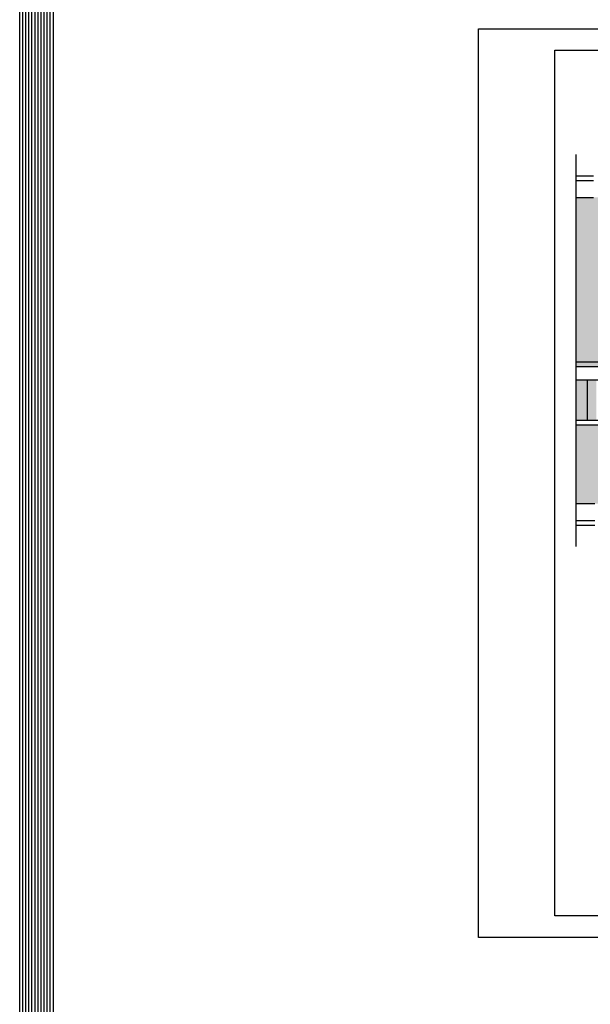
# Model space of a CAD drawing. Header units: millimetres. Extents: x 31969 to 285678, y -69766 to -1123.
# Tile 72 of 176: x 138394 to 140259, y -12242 to -9023. Entities that reach past the tile are written whole.
import ezdxf
from ezdxf.lldxf.tags import DXFTag

# ---------------------------------------------------------------- set-up
doc = ezdxf.new("R2010")
doc.units = ezdxf.units.MM
for name, color, linetype in [('a-izolacja 1', 3, 'Continuous'), ('a-ramka', 7, 'Continuous'), ('a-schody', 3, 'Continuous'), ('a-stolarka okienna', 3, 'Continuous'), ('a-szraf', 252, 'Continuous'), ('a-ściany istniejące murowane', 6, 'Continuous')]:
    doc.layers.add(name, color=color, linetype=linetype)
doc.layers.add('a-pomocnicza', color=42, linetype='Continuous', plot=False)
tags = doc.linetypes.add('DASHED', pattern=[0.75, 0.5, -0.25]).pattern_tags.tags
tags[6:7] = [DXFTag(74, 4), DXFTag(75, 0), DXFTag(340, '0'), DXFTag(46, 1.0), DXFTag(50, 0.0), DXFTag(44, 0.0), DXFTag(45, 0.0)]
tags[4:5] = [DXFTag(74, 4), DXFTag(75, 0), DXFTag(340, '0'), DXFTag(46, 1.0), DXFTag(50, 0.0), DXFTag(44, 0.0), DXFTag(45, 0.0)]

msp = doc.modelspace()

# ---------------------------------------------------------------- hatches: boundary and pattern name
at = {"layer": 'a-szraf', "ltscale": 30}
h = msp.add_hatch(dxfattribs=at)
h.set_pattern_fill('DOTS', color=256, scale=3)
h.set_pattern_definition([(0, (0, -3342.232), (2.38125, 4.7625), [0, -4.7625])])
h.paths.add_polyline_path([(140443.07, -10347.1), (140213.07, -10347.1), (140213.07, -10605.1), (140443.07, -10605.1)])
h.paths.add_polyline_path([(140278.07, -10201.1), (140213.07, -10201.1), (140213.07, -10332.1), (140278.07, -10332.1)])
h.paths.add_polyline_path([(140663.07, -9604.1), (140213.07, -9604.1), (140213.07, -10157.1), (140663.07, -10157.1)])

# ---------------------------------------------------------------- linework, layer by layer
at = {"layer": 'a-izolacja 1'}
for p, q in [((140213.07, -9549.1), (140269.07, -9549.1)), ((140213.07, -10660.1), (140273.07, -10660.1))]:
    msp.add_line(p, q, dxfattribs=at)
at = {"layer": 'a-pomocnicza', "ltscale": 100}
for points in [[(138394.13, -1122.76), (161199.31, -1122.76), (161199.31, -21871.78), (138394.13, -21871.78)], [(138404.13, -1132.76), (161189.31, -1132.76), (161189.31, -21861.78), (138404.13, -21861.78)], [(138414.13, -1142.76), (161179.31, -1142.76), (161179.31, -21851.78), (138414.13, -21851.78)], [(138424.13, -1152.76), (161169.31, -1152.76), (161169.31, -21841.78), (138424.13, -21841.78)], [(138434.13, -1162.76), (161159.31, -1162.76), (161159.31, -21831.78), (138434.13, -21831.78)], [(138444.13, -1172.76), (161149.31, -1172.76), (161149.31, -21821.78), (138444.13, -21821.78)], [(138454.13, -1182.76), (161139.31, -1182.76), (161139.31, -21811.78), (138454.13, -21811.78)], [(138464.13, -1192.76), (161129.31, -1192.76), (161129.31, -21801.78), (138464.13, -21801.78)], [(138474.13, -1202.76), (161119.31, -1202.76), (161119.31, -21791.78), (138474.13, -21791.78)], [(138484.13, -1212.76), (161109.31, -1212.76), (161109.31, -21781.78), (138484.13, -21781.78)], [(138494.13, -1222.76), (161099.31, -1222.76), (161099.31, -21771.78), (138494.13, -21771.78)], [(138504.13, -1232.76), (161089.31, -1232.76), (161089.31, -21761.78), (138504.13, -21761.78)]]:
    msp.add_lwpolyline(points, close=True, dxfattribs=at)
at = {"layer": 'a-ramka', "ltscale": 0.5}
for points in [[(147493.33, -12023.13), (139893.33, -12023.13), (139893.33, -9053.13), (147493.33, -9053.13)], [(140143.33, -9123.13), (147423.33, -9123.13), (147423.33, -11953.13), (140143.33, -11953.13)]]:
    msp.add_lwpolyline(points, close=True, dxfattribs=at)
at = {"layer": 'a-schody'}
msp.add_line((140248.07, -10201.1), (140248.07, -10332.1), dxfattribs=at)
at = {"layer": 'a-stolarka okienna', "linetype": 'DASHED', "lineweight": 25, "ltscale": 40}
msp.add_line((140656.09, -10142.71), (140213.07, -10142.71), dxfattribs=at)
at = {"layer": 'a-ściany istniejące murowane'}
for p, q in [((140213.07, -10745.1), (140213.07, -9464.1)), ((140213.07, -9534.1), (140269.07, -9534.1)), ((140213.07, -9604.1), (140269.07, -9604.1)), ((140213.07, -10157.1), (140558.07, -10157.1)), ((140558.07, -10201.1), (140213.07, -10201.1)), ((140213.07, -10332.1), (140298.07, -10332.1)), ((140213.07, -10347.1), (140298.07, -10347.1)), ((140213.07, -10605.1), (140273.07, -10605.1)), ((140213.07, -10675.1), (140273.07, -10675.1))]:
    msp.add_line(p, q, dxfattribs=at)

doc.saveas('drawing.dxf')
